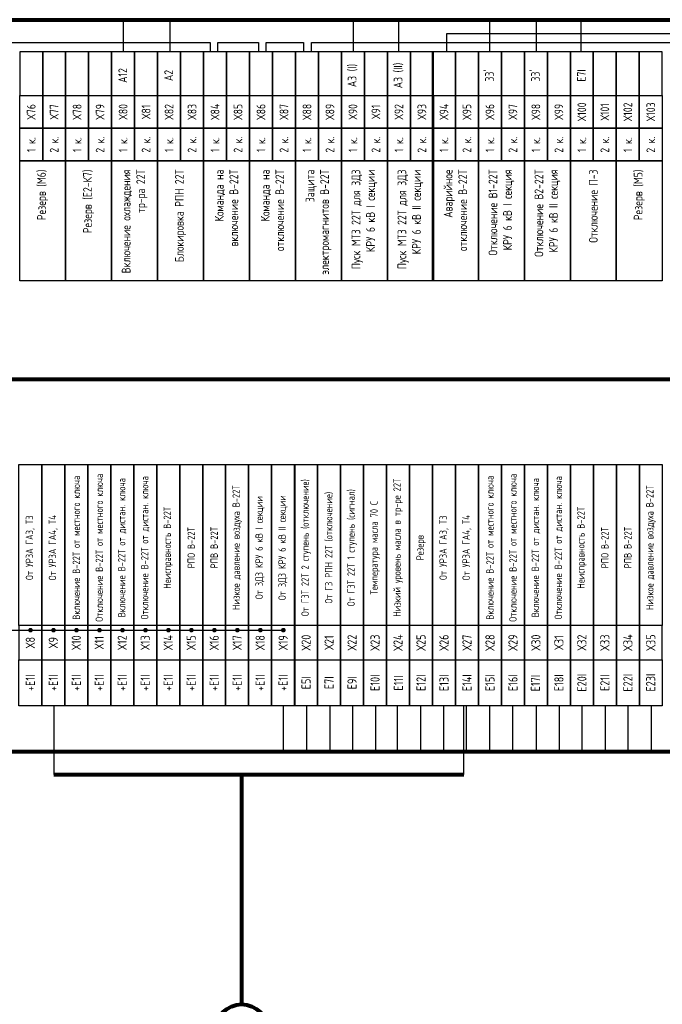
# Model space of a CAD drawing. Header units: millimetres. Extents: x 616 to 6446, y 2590 to 5711.
# Tile 43 of 50: x 5308 to 5448, y 3475 to 3690. Entities that reach past the tile are written whole.
import ezdxf

# ---------------------------------------------------------------- set-up
doc = ezdxf.new("R2010")
doc.units = ezdxf.units.MM
doc.styles.add('SIMPLEX', font='GOST.ttf', dxfattribs={"height": 5})

msp = doc.modelspace()

# ---------------------------------------------------------------- linework, layer by layer
at = {"color": 3, "lineweight": 80}
msp.add_line((5270.17, 3689.7), (6031.33, 3689.7), dxfattribs=at)
at = {"color": 3}
for p, q in [((5330.82, 3682.7), (5330.82, 3689.7)), ((5341.01, 3682.7), (5341.01, 3689.7)), ((5380.9, 3682.7), (5380.9, 3689.7)), ((5390.78, 3682.7), (5390.78, 3689.7)), ((5410.59, 3682.7), (5410.59, 3689.7)), ((5420.72, 3682.7), (5420.72, 3689.7)), ((5430.43, 3682.7), (5430.43, 3689.7))]:
    msp.add_line(p, q, dxfattribs=at)
for p, q in [((5401.21, 3682.7), (5401.21, 3686.7)), ((5401.21, 3686.7), (5499.65, 3686.7)), ((5260.76, 3684.7), (5349.69, 3684.7)), ((5349.69, 3684.7), (5349.69, 3682.7)), ((5351.37, 3682.7), (5351.37, 3684.7)), ((5351.37, 3684.7), (5360.19, 3684.7)), ((5360.19, 3684.7), (5360.19, 3682.7)), ((5361.88, 3682.7), (5361.88, 3684.7)), ((5361.88, 3684.7), (5370.05, 3684.7)), ((5370.05, 3684.7), (5370.05, 3682.7)), ((5371.72, 3682.7), (5371.72, 3684.7)), ((5371.72, 3684.7), (5655.1, 3684.7)), ((5300.58, 3556.79), (5330.63, 3556.79)), ((5330.63, 3556.79), (5365.63, 3556.79)), ((5315.7, 3540.33), (5315.7, 3525.33)), ((5404.91, 3525.33), (5404.91, 3540.33))]:
    msp.add_line(p, q)
at = {"color": 5, "lineweight": 80}
msp.add_line((5641.94, 3611.33), (5275.37, 3611.33), dxfattribs=at)
at = {"color": 55, "true_color": 0x999b37}
for p, q in [((5365.58, 3540.33), (5365.58, 3530.33)), ((5370.68, 3540.33), (5370.68, 3530.33)), ((5375.72, 3540.33), (5375.72, 3530.33)), ((5380.65, 3540.33), (5380.65, 3530.33)), ((5385.7, 3540.33), (5385.7, 3530.33)), ((5390.37, 3540.33), (5390.37, 3530.33)), ((5395.47, 3540.33), (5395.47, 3530.33)), ((5400.51, 3540.33), (5400.51, 3530.33)), ((5405.44, 3540.33), (5405.44, 3530.33)), ((5410.49, 3540.33), (5410.49, 3530.33)), ((5415.52, 3540.33), (5415.52, 3530.33)), ((5420.62, 3540.33), (5420.62, 3530.33)), ((5425.66, 3540.33), (5425.66, 3530.33)), ((5430.59, 3540.33), (5430.59, 3530.33)), ((5435.64, 3540.33), (5435.64, 3530.33)), ((5440.57, 3540.33), (5440.57, 3530.33)), ((5445.62, 3540.33), (5445.62, 3530.33))]:
    msp.add_line(p, q, dxfattribs=at)
at = {"color": 55, "lineweight": 80, "true_color": 0x999b37}
msp.add_line((5280.65, 3530.33), (5851.72, 3530.33), dxfattribs=at)
at = {"lineweight": 80}
for p, q in [((5315.7, 3525.33), (5404.91, 3525.33)), ((5356.56, 3525.33), (5356.56, 3475.32))]:
    msp.add_line(p, q, dxfattribs=at)
for points in [[(5313.27, 3673.2), (5313.27, 3682.7), (5308.27, 3682.7), (5308.27, 3673.2)], [(5318.27, 3673.2), (5318.27, 3682.7), (5313.27, 3682.7), (5313.27, 3673.2)], [(5323.27, 3673.2), (5323.27, 3682.7), (5318.27, 3682.7), (5318.27, 3673.2)], [(5328.27, 3673.2), (5328.27, 3682.7), (5323.27, 3682.7), (5323.27, 3673.2)], [(5333.27, 3673.2), (5333.27, 3682.7), (5328.27, 3682.7), (5328.27, 3673.2)], [(5338.27, 3673.2), (5338.27, 3682.7), (5333.27, 3682.7), (5333.27, 3673.2)], [(5343.27, 3673.2), (5343.27, 3682.7), (5338.27, 3682.7), (5338.27, 3673.2)], [(5348.27, 3673.2), (5348.27, 3682.7), (5343.27, 3682.7), (5343.27, 3673.2)], [(5353.27, 3673.2), (5353.27, 3682.7), (5348.27, 3682.7), (5348.27, 3673.2)], [(5358.27, 3673.2), (5358.27, 3682.7), (5353.27, 3682.7), (5353.27, 3673.2)], [(5363.27, 3673.2), (5363.27, 3682.7), (5358.27, 3682.7), (5358.27, 3673.2)], [(5368.27, 3673.2), (5368.27, 3682.7), (5363.27, 3682.7), (5363.27, 3673.2)], [(5373.27, 3673.2), (5373.27, 3682.7), (5368.27, 3682.7), (5368.27, 3673.2)], [(5378.27, 3673.2), (5378.27, 3682.7), (5373.27, 3682.7), (5373.27, 3673.2)], [(5383.27, 3673.2), (5383.27, 3682.7), (5378.27, 3682.7), (5378.27, 3673.2)], [(5388.27, 3673.2), (5388.27, 3682.7), (5383.27, 3682.7), (5383.27, 3673.2)], [(5393.27, 3673.2), (5393.27, 3682.7), (5388.27, 3682.7), (5388.27, 3673.2)], [(5398.27, 3673.2), (5398.27, 3682.7), (5393.27, 3682.7), (5393.27, 3673.2)], [(5403.07, 3673.2), (5403.07, 3682.7), (5398.07, 3682.7), (5398.07, 3673.2)], [(5408.07, 3673.2), (5408.07, 3682.7), (5403.07, 3682.7), (5403.07, 3673.2)], [(5413.07, 3673.2), (5413.07, 3682.7), (5408.07, 3682.7), (5408.07, 3673.2)], [(5418.07, 3673.2), (5418.07, 3682.7), (5413.07, 3682.7), (5413.07, 3673.2)], [(5423.07, 3673.2), (5423.07, 3682.7), (5418.07, 3682.7), (5418.07, 3673.2)], [(5428.07, 3673.2), (5428.07, 3682.7), (5423.07, 3682.7), (5423.07, 3673.2)], [(5433.07, 3673.2), (5433.07, 3682.7), (5428.07, 3682.7), (5428.07, 3673.2)], [(5438.07, 3673.2), (5438.07, 3682.7), (5433.07, 3682.7), (5433.07, 3673.2)], [(5443.07, 3673.2), (5443.07, 3682.7), (5438.07, 3682.7), (5438.07, 3673.2)], [(5448.07, 3673.2), (5448.07, 3682.7), (5443.07, 3682.7), (5443.07, 3673.2)], [(5313.27, 3673.2), (5313.27, 3666.08), (5308.27, 3666.08), (5308.27, 3673.2)], [(5318.27, 3673.2), (5318.27, 3666.08), (5313.27, 3666.08), (5313.27, 3673.2)], [(5323.27, 3673.2), (5323.27, 3666.08), (5318.27, 3666.08), (5318.27, 3673.2)], [(5328.27, 3673.2), (5328.27, 3666.08), (5323.27, 3666.08), (5323.27, 3673.2)], [(5333.27, 3673.2), (5333.27, 3666.08), (5328.27, 3666.08), (5328.27, 3673.2)], [(5338.27, 3673.2), (5338.27, 3666.08), (5333.27, 3666.08), (5333.27, 3673.2)], [(5343.27, 3673.2), (5343.27, 3666.08), (5338.27, 3666.08), (5338.27, 3673.2)], [(5348.27, 3673.2), (5348.27, 3666.08), (5343.27, 3666.08), (5343.27, 3673.2)], [(5353.27, 3673.2), (5353.27, 3666.08), (5348.27, 3666.08), (5348.27, 3673.2)], [(5358.27, 3673.2), (5358.27, 3666.08), (5353.27, 3666.08), (5353.27, 3673.2)], [(5363.27, 3673.2), (5363.27, 3666.08), (5358.27, 3666.08), (5358.27, 3673.2)], [(5368.27, 3673.2), (5368.27, 3666.08), (5363.27, 3666.08), (5363.27, 3673.2)], [(5373.27, 3673.2), (5373.27, 3666.08), (5368.27, 3666.08), (5368.27, 3673.2)], [(5378.27, 3673.2), (5378.27, 3666.08), (5373.27, 3666.08), (5373.27, 3673.2)], [(5383.27, 3673.2), (5383.27, 3666.08), (5378.27, 3666.08), (5378.27, 3673.2)], [(5388.27, 3673.2), (5388.27, 3666.08), (5383.27, 3666.08), (5383.27, 3673.2)], [(5393.27, 3673.2), (5393.27, 3666.08), (5388.27, 3666.08), (5388.27, 3673.2)], [(5398.27, 3673.2), (5398.27, 3666.08), (5393.27, 3666.08), (5393.27, 3673.2)], [(5403.07, 3673.2), (5403.07, 3666.08), (5398.07, 3666.08), (5398.07, 3673.2)], [(5408.07, 3673.2), (5408.07, 3666.08), (5403.07, 3666.08), (5403.07, 3673.2)], [(5413.07, 3673.2), (5413.07, 3666.08), (5408.07, 3666.08), (5408.07, 3673.2)], [(5418.07, 3673.2), (5418.07, 3666.08), (5413.07, 3666.08), (5413.07, 3673.2)], [(5423.07, 3673.2), (5423.07, 3666.08), (5418.07, 3666.08), (5418.07, 3673.2)], [(5428.07, 3673.2), (5428.07, 3666.08), (5423.07, 3666.08), (5423.07, 3673.2)], [(5433.07, 3673.2), (5433.07, 3666.08), (5428.07, 3666.08), (5428.07, 3673.2)], [(5438.07, 3673.2), (5438.07, 3666.08), (5433.07, 3666.08), (5433.07, 3673.2)], [(5443.07, 3673.2), (5443.07, 3666.08), (5438.07, 3666.08), (5438.07, 3673.2)], [(5448.07, 3673.2), (5448.07, 3666.08), (5443.07, 3666.08), (5443.07, 3673.2)], [(5313.27, 3666.08), (5313.27, 3658.95), (5308.27, 3658.95), (5308.27, 3666.08)], [(5318.27, 3666.08), (5318.27, 3658.95), (5313.27, 3658.95), (5313.27, 3666.08)], [(5323.27, 3666.08), (5323.27, 3658.95), (5318.27, 3658.95), (5318.27, 3666.08)], [(5328.27, 3666.08), (5328.27, 3658.95), (5323.27, 3658.95), (5323.27, 3666.08)], [(5333.27, 3666.08), (5333.27, 3658.95), (5328.27, 3658.95), (5328.27, 3666.08)], [(5338.27, 3666.08), (5338.27, 3658.95), (5333.27, 3658.95), (5333.27, 3666.08)], [(5343.27, 3666.08), (5343.27, 3658.95), (5338.27, 3658.95), (5338.27, 3666.08)], [(5348.27, 3666.08), (5348.27, 3658.95), (5343.27, 3658.95), (5343.27, 3666.08)], [(5353.27, 3666.08), (5353.27, 3658.95), (5348.27, 3658.95), (5348.27, 3666.08)], [(5358.27, 3666.08), (5358.27, 3658.95), (5353.27, 3658.95), (5353.27, 3666.08)], [(5363.27, 3666.08), (5363.27, 3658.95), (5358.27, 3658.95), (5358.27, 3666.08)], [(5368.27, 3666.08), (5368.27, 3658.95), (5363.27, 3658.95), (5363.27, 3666.08)], [(5373.27, 3666.08), (5373.27, 3658.95), (5368.27, 3658.95), (5368.27, 3666.08)], [(5378.27, 3666.08), (5378.27, 3658.95), (5373.27, 3658.95), (5373.27, 3666.08)], [(5383.27, 3666.08), (5383.27, 3658.95), (5378.27, 3658.95), (5378.27, 3666.08)], [(5388.27, 3666.08), (5388.27, 3658.95), (5383.27, 3658.95), (5383.27, 3666.08)], [(5393.27, 3666.08), (5393.27, 3658.95), (5388.27, 3658.95), (5388.27, 3666.08)], [(5398.27, 3666.08), (5398.27, 3658.95), (5393.27, 3658.95), (5393.27, 3666.08)], [(5403.07, 3666.08), (5403.07, 3658.95), (5398.07, 3658.95), (5398.07, 3666.08)], [(5408.07, 3666.08), (5408.07, 3658.95), (5403.07, 3658.95), (5403.07, 3666.08)], [(5413.07, 3666.08), (5413.07, 3658.95), (5408.07, 3658.95), (5408.07, 3666.08)], [(5418.07, 3666.08), (5418.07, 3658.95), (5413.07, 3658.95), (5413.07, 3666.08)], [(5423.07, 3666.08), (5423.07, 3658.95), (5418.07, 3658.95), (5418.07, 3666.08)], [(5428.07, 3666.08), (5428.07, 3658.95), (5423.07, 3658.95), (5423.07, 3666.08)], [(5433.07, 3666.08), (5433.07, 3658.95), (5428.07, 3658.95), (5428.07, 3666.08)], [(5438.07, 3666.08), (5438.07, 3658.95), (5433.07, 3658.95), (5433.07, 3666.08)], [(5443.07, 3666.08), (5443.07, 3658.95), (5438.07, 3658.95), (5438.07, 3666.08)], [(5448.07, 3666.08), (5448.07, 3658.95), (5443.07, 3658.95), (5443.07, 3666.08)], [(5318.27, 3658.95), (5318.27, 3632.83), (5308.27, 3632.83), (5308.27, 3658.95)], [(5328.27, 3658.95), (5328.27, 3632.83), (5318.27, 3632.83), (5318.27, 3658.95)], [(5338.27, 3658.95), (5338.27, 3632.83), (5328.27, 3632.83), (5328.27, 3658.95)], [(5348.27, 3658.95), (5348.27, 3632.83), (5338.27, 3632.83), (5338.27, 3658.95)], [(5358.27, 3658.95), (5358.27, 3632.83), (5348.27, 3632.83), (5348.27, 3658.95)], [(5368.27, 3658.95), (5368.27, 3632.83), (5358.27, 3632.83), (5358.27, 3658.95)], [(5378.27, 3658.95), (5378.27, 3632.83), (5368.27, 3632.83), (5368.27, 3658.95)], [(5388.27, 3658.95), (5388.27, 3632.83), (5378.27, 3632.83), (5378.27, 3658.95)], [(5398.27, 3658.95), (5398.27, 3632.83), (5388.27, 3632.83), (5388.27, 3658.95)], [(5408.07, 3658.95), (5408.07, 3632.83), (5398.07, 3632.83), (5398.07, 3658.95)], [(5418.07, 3658.95), (5418.07, 3632.83), (5408.07, 3632.83), (5408.07, 3658.95)], [(5428.07, 3658.95), (5428.07, 3632.83), (5418.07, 3632.83), (5418.07, 3658.95)], [(5438.07, 3658.95), (5438.07, 3632.83), (5428.07, 3632.83), (5428.07, 3658.95)], [(5448.07, 3658.95), (5448.07, 3632.83), (5438.07, 3632.83), (5438.07, 3658.95)], [(5313.08, 3592.83), (5313.08, 3557.83), (5308.08, 3557.83), (5308.08, 3592.83)], [(5318.08, 3592.83), (5318.08, 3557.83), (5313.08, 3557.83), (5313.08, 3592.83)], [(5323.08, 3592.83), (5323.08, 3557.83), (5318.08, 3557.83), (5318.08, 3592.83)], [(5328.08, 3592.83), (5328.08, 3557.83), (5323.08, 3557.83), (5323.08, 3592.83)], [(5333.08, 3592.83), (5333.08, 3557.83), (5328.08, 3557.83), (5328.08, 3592.83)], [(5338.08, 3592.83), (5338.08, 3557.83), (5333.08, 3557.83), (5333.08, 3592.83)], [(5343.08, 3592.83), (5343.08, 3557.83), (5338.08, 3557.83), (5338.08, 3592.83)], [(5348.08, 3592.83), (5348.08, 3557.83), (5343.08, 3557.83), (5343.08, 3592.83)], [(5353.08, 3592.83), (5353.08, 3557.83), (5348.08, 3557.83), (5348.08, 3592.83)], [(5358.08, 3592.83), (5358.08, 3557.83), (5353.08, 3557.83), (5353.08, 3592.83)], [(5363.08, 3592.83), (5363.08, 3557.83), (5358.08, 3557.83), (5358.08, 3592.83)], [(5368.08, 3592.83), (5368.08, 3557.83), (5363.08, 3557.83), (5363.08, 3592.83)], [(5373.08, 3592.83), (5373.08, 3557.83), (5368.08, 3557.83), (5368.08, 3592.83)], [(5378.08, 3592.83), (5378.08, 3557.83), (5373.08, 3557.83), (5373.08, 3592.83)], [(5383.08, 3592.83), (5383.08, 3557.83), (5378.08, 3557.83), (5378.08, 3592.83)], [(5388.08, 3592.83), (5388.08, 3557.83), (5383.08, 3557.83), (5383.08, 3592.83)], [(5393.08, 3592.83), (5393.08, 3557.83), (5388.08, 3557.83), (5388.08, 3592.83)], [(5398.08, 3592.83), (5398.08, 3557.83), (5393.08, 3557.83), (5393.08, 3592.83)], [(5403.08, 3592.83), (5403.08, 3557.83), (5398.08, 3557.83), (5398.08, 3592.83)], [(5408.08, 3592.83), (5408.08, 3557.83), (5403.08, 3557.83), (5403.08, 3592.83)], [(5413.08, 3592.83), (5413.08, 3557.83), (5408.08, 3557.83), (5408.08, 3592.83)], [(5418.08, 3592.83), (5418.08, 3557.83), (5413.08, 3557.83), (5413.08, 3592.83)], [(5423.08, 3592.83), (5423.08, 3557.83), (5418.08, 3557.83), (5418.08, 3592.83)], [(5428.08, 3592.83), (5428.08, 3557.83), (5423.08, 3557.83), (5423.08, 3592.83)], [(5433.08, 3592.83), (5433.08, 3557.83), (5428.08, 3557.83), (5428.08, 3592.83)], [(5438.08, 3592.83), (5438.08, 3557.83), (5433.08, 3557.83), (5433.08, 3592.83)], [(5443.08, 3592.83), (5443.08, 3557.83), (5438.08, 3557.83), (5438.08, 3592.83)], [(5448.08, 3592.83), (5448.08, 3557.83), (5443.08, 3557.83), (5443.08, 3592.83)], [(5313.08, 3550.33), (5313.08, 3557.83), (5308.08, 3557.83), (5308.08, 3550.33)], [(5318.08, 3550.33), (5318.08, 3557.83), (5313.08, 3557.83), (5313.08, 3550.33)], [(5323.08, 3550.33), (5323.08, 3557.83), (5318.08, 3557.83), (5318.08, 3550.33)], [(5328.08, 3550.33), (5328.08, 3557.83), (5323.08, 3557.83), (5323.08, 3550.33)], [(5333.08, 3550.33), (5333.08, 3557.83), (5328.08, 3557.83), (5328.08, 3550.33)], [(5338.08, 3550.33), (5338.08, 3557.83), (5333.08, 3557.83), (5333.08, 3550.33)], [(5343.08, 3550.33), (5343.08, 3557.83), (5338.08, 3557.83), (5338.08, 3550.33)], [(5348.08, 3550.33), (5348.08, 3557.83), (5343.08, 3557.83), (5343.08, 3550.33)], [(5353.08, 3550.33), (5353.08, 3557.83), (5348.08, 3557.83), (5348.08, 3550.33)], [(5358.08, 3550.33), (5358.08, 3557.83), (5353.08, 3557.83), (5353.08, 3550.33)], [(5363.08, 3550.33), (5363.08, 3557.83), (5358.08, 3557.83), (5358.08, 3550.33)], [(5368.08, 3550.33), (5368.08, 3557.83), (5363.08, 3557.83), (5363.08, 3550.33)], [(5373.08, 3550.33), (5373.08, 3557.83), (5368.08, 3557.83), (5368.08, 3550.33)], [(5378.08, 3550.33), (5378.08, 3557.83), (5373.08, 3557.83), (5373.08, 3550.33)], [(5383.08, 3550.33), (5383.08, 3557.83), (5378.08, 3557.83), (5378.08, 3550.33)], [(5388.08, 3550.33), (5388.08, 3557.83), (5383.08, 3557.83), (5383.08, 3550.33)], [(5393.08, 3550.33), (5393.08, 3557.83), (5388.08, 3557.83), (5388.08, 3550.33)], [(5398.08, 3550.33), (5398.08, 3557.83), (5393.08, 3557.83), (5393.08, 3550.33)], [(5403.08, 3550.33), (5403.08, 3557.83), (5398.08, 3557.83), (5398.08, 3550.33)], [(5408.08, 3550.33), (5408.08, 3557.83), (5403.08, 3557.83), (5403.08, 3550.33)], [(5413.08, 3550.33), (5413.08, 3557.83), (5408.08, 3557.83), (5408.08, 3550.33)], [(5418.08, 3550.33), (5418.08, 3557.83), (5413.08, 3557.83), (5413.08, 3550.33)], [(5423.08, 3550.33), (5423.08, 3557.83), (5418.08, 3557.83), (5418.08, 3550.33)], [(5428.08, 3550.33), (5428.08, 3557.83), (5423.08, 3557.83), (5423.08, 3550.33)], [(5433.08, 3550.33), (5433.08, 3557.83), (5428.08, 3557.83), (5428.08, 3550.33)], [(5438.08, 3550.33), (5438.08, 3557.83), (5433.08, 3557.83), (5433.08, 3550.33)], [(5443.08, 3550.33), (5443.08, 3557.83), (5438.08, 3557.83), (5438.08, 3550.33)], [(5448.08, 3550.33), (5448.08, 3557.83), (5443.08, 3557.83), (5443.08, 3550.33)], [(5313.08, 3550.33), (5313.08, 3540.33), (5308.08, 3540.33), (5308.08, 3550.33)], [(5318.08, 3550.33), (5318.08, 3540.33), (5313.08, 3540.33), (5313.08, 3550.33)], [(5323.08, 3550.33), (5323.08, 3540.33), (5318.08, 3540.33), (5318.08, 3550.33)], [(5328.08, 3550.33), (5328.08, 3540.33), (5323.08, 3540.33), (5323.08, 3550.33)], [(5333.08, 3550.33), (5333.08, 3540.33), (5328.08, 3540.33), (5328.08, 3550.33)], [(5338.08, 3550.33), (5338.08, 3540.33), (5333.08, 3540.33), (5333.08, 3550.33)], [(5343.08, 3550.33), (5343.08, 3540.33), (5338.08, 3540.33), (5338.08, 3550.33)], [(5348.08, 3550.33), (5348.08, 3540.33), (5343.08, 3540.33), (5343.08, 3550.33)], [(5353.08, 3550.33), (5353.08, 3540.33), (5348.08, 3540.33), (5348.08, 3550.33)], [(5358.08, 3550.33), (5358.08, 3540.33), (5353.08, 3540.33), (5353.08, 3550.33)], [(5363.08, 3550.33), (5363.08, 3540.33), (5358.08, 3540.33), (5358.08, 3550.33)], [(5368.08, 3550.33), (5368.08, 3540.33), (5363.08, 3540.33), (5363.08, 3550.33)], [(5373.08, 3550.33), (5373.08, 3540.33), (5368.08, 3540.33), (5368.08, 3550.33)], [(5378.08, 3550.33), (5378.08, 3540.33), (5373.08, 3540.33), (5373.08, 3550.33)], [(5383.08, 3550.33), (5383.08, 3540.33), (5378.08, 3540.33), (5378.08, 3550.33)], [(5388.08, 3550.33), (5388.08, 3540.33), (5383.08, 3540.33), (5383.08, 3550.33)], [(5393.08, 3550.33), (5393.08, 3540.33), (5388.08, 3540.33), (5388.08, 3550.33)], [(5398.08, 3550.33), (5398.08, 3540.33), (5393.08, 3540.33), (5393.08, 3550.33)], [(5403.08, 3550.33), (5403.08, 3540.33), (5398.08, 3540.33), (5398.08, 3550.33)], [(5408.08, 3550.33), (5408.08, 3540.33), (5403.08, 3540.33), (5403.08, 3550.33)], [(5413.08, 3550.33), (5413.08, 3540.33), (5408.08, 3540.33), (5408.08, 3550.33)], [(5418.08, 3550.33), (5418.08, 3540.33), (5413.08, 3540.33), (5413.08, 3550.33)], [(5423.08, 3550.33), (5423.08, 3540.33), (5418.08, 3540.33), (5418.08, 3550.33)], [(5428.08, 3550.33), (5428.08, 3540.33), (5423.08, 3540.33), (5423.08, 3550.33)], [(5433.08, 3550.33), (5433.08, 3540.33), (5428.08, 3540.33), (5428.08, 3550.33)], [(5438.08, 3550.33), (5438.08, 3540.33), (5433.08, 3540.33), (5433.08, 3550.33)], [(5443.08, 3550.33), (5443.08, 3540.33), (5438.08, 3540.33), (5438.08, 3550.33)], [(5448.08, 3550.33), (5448.08, 3540.33), (5443.08, 3540.33), (5443.08, 3550.33)]]:
    msp.add_lwpolyline(points, close=True)
at = {"const_width": 0.4}
for points in [[(5398.07, 3632.83), (5398.07, 3682.7)], [(5368.08, 3592.83), (5368.08, 3540.33)]]:
    msp.add_lwpolyline(points, dxfattribs=at)
at = {"const_width": 0.5}
for points in [[(5310.63, 3557.04, -1), (5310.63, 3556.54, -1)], [(5315.63, 3557.04, -1), (5315.63, 3556.54, -1)], [(5320.63, 3557.04, -1), (5320.63, 3556.54, -1)], [(5325.63, 3557.04, -1), (5325.63, 3556.54, -1)], [(5330.63, 3557.04, -1), (5330.63, 3556.54, -1)], [(5330.63, 3557.04, -1), (5330.63, 3556.54, -1)], [(5335.63, 3557.04, -1), (5335.63, 3556.54, -1)], [(5340.63, 3557.04, -1), (5340.63, 3556.54, -1)], [(5345.63, 3557.04, -1), (5345.63, 3556.54, -1)], [(5350.63, 3557.04, -1), (5350.63, 3556.54, -1)], [(5355.63, 3557.04, -1), (5355.63, 3556.54, -1)], [(5360.63, 3557.04, -1), (5360.63, 3556.54, -1)], [(5365.63, 3557.04, -1), (5365.63, 3556.54, -1)]]:
    msp.add_lwpolyline(points, format="xyb", close=True, dxfattribs=at)
at = {"lineweight": 80}
msp.add_circle((5356.56, 3469.62), 5.7, dxfattribs=at)

# ---------------------------------------------------------------- texts
at = {"rotation": 90, "style": 'SIMPLEX'}
for s, insert, char_height, width, attachment_point in [('А12', (5330.68, 3677.55), 1.9, 9.5, 5), ('А2', (5340.68, 3677.55), 1.9, 9.5, 5), ('А3 (I)', (5380.68, 3677.55), 1.9, 9.5, 5), ('А3 (II)', (5390.68, 3677.55), 1.9, 9.5, 5), ("33'", (5410.48, 3677.55), 1.9, 9.5, 5), ("33'", (5420.48, 3677.55), 1.9, 9.5, 5), ('Е7I', (5430.48, 3677.55), 1.9, 9.5, 5), ('Х100', (5430.57, 3669.64), 1.9, 7.125, 5), ('Х101', (5435.57, 3669.64), 1.9, 7.125, 5), ('Х102', (5440.57, 3669.64), 1.9, 7.125, 5), ('Х103{\\fArial|b0|i0|c204|p34; }', (5445.57, 3669.64), 1.9, 7.125, 5), ('Х76', (5310.77, 3669.64), 1.9, 7.125, 5), ('Х77{\\fArial|b0|i0|c204|p34; }', (5315.77, 3669.64), 1.9, 7.125, 5), ('Х78', (5320.77, 3669.64), 1.9, 7.125, 5), ('Х79', (5325.77, 3669.64), 1.9, 7.125, 5), ('Х80', (5330.77, 3669.64), 1.9, 7.125, 5), ('Х81', (5335.77, 3669.64), 1.9, 7.125, 5), ('Х82', (5340.77, 3669.64), 1.9, 7.125, 5), ('Х83', (5345.77, 3669.64), 1.9, 7.125, 5), ('Х84', (5350.77, 3669.64), 1.9, 7.125, 5), ('Х85', (5355.77, 3669.64), 1.9, 7.125, 5), ('Х86', (5360.77, 3669.64), 1.9, 7.125, 5), ('Х87', (5365.77, 3669.64), 1.9, 7.125, 5), ('Х88', (5370.77, 3669.64), 1.9, 7.125, 5), ('Х89', (5375.77, 3669.64), 1.9, 7.125, 5), ('Х90', (5380.77, 3669.64), 1.9, 7.125, 5), ('Х91', (5385.77, 3669.64), 1.9, 7.125, 5), ('Х92', (5390.77, 3669.64), 1.9, 7.125, 5), ('Х93', (5395.77, 3669.64), 1.9, 7.125, 5), ('Х94', (5400.57, 3669.64), 1.9, 7.125, 5), ('Х95', (5405.57, 3669.64), 1.9, 7.125, 5), ('Х96', (5410.57, 3669.64), 1.9, 7.125, 5), ('Х97', (5415.57, 3669.64), 1.9, 7.125, 5), ('Х98', (5420.57, 3669.64), 1.9, 7.125, 5), ('Х99', (5425.57, 3669.64), 1.9, 7.125, 5), ('1 к.{\\fArial|b0|i0|c204|p34; }', (5310.77, 3662.51), 1.9, 7.125, 5), ('2 к.{\\fArial|b0|i0|c204|p34; }', (5315.77, 3662.51), 1.9, 7.125, 5), ('1 к.{\\fArial|b0|i0|c204|p34; }', (5320.77, 3662.51), 1.9, 7.125, 5), ('2 к.{\\fArial|b0|i0|c204|p34; }', (5325.77, 3662.51), 1.9, 7.125, 5), ('1 к.{\\fArial|b0|i0|c204|p34; }', (5330.77, 3662.51), 1.9, 7.125, 5), ('2 к.{\\fArial|b0|i0|c204|p34; }', (5335.77, 3662.51), 1.9, 7.125, 5), ('1 к.{\\fArial|b0|i0|c204|p34; }', (5340.77, 3662.51), 1.9, 7.125, 5), ('2 к.{\\fArial|b0|i0|c204|p34; }', (5345.77, 3662.51), 1.9, 7.125, 5), ('1 к.{\\fArial|b0|i0|c204|p34; }', (5350.77, 3662.51), 1.9, 7.125, 5), ('2 к.{\\fArial|b0|i0|c204|p34; }', (5355.77, 3662.51), 1.9, 7.125, 5), ('1 к.{\\fArial|b0|i0|c204|p34; }', (5360.77, 3662.51), 1.9, 7.125, 5), ('2 к.{\\fArial|b0|i0|c204|p34; }', (5365.77, 3662.51), 1.9, 7.125, 5), ('1 к.{\\fArial|b0|i0|c204|p34; }', (5370.77, 3662.51), 1.9, 7.125, 5), ('2 к.{\\fArial|b0|i0|c204|p34; }', (5375.77, 3662.51), 1.9, 7.125, 5), ('1 к.{\\fArial|b0|i0|c204|p34; }', (5380.77, 3662.51), 1.9, 7.125, 5), ('2 к.{\\fArial|b0|i0|c204|p34; }', (5385.77, 3662.51), 1.9, 7.125, 5), ('1 к.{\\fArial|b0|i0|c204|p34; }', (5390.77, 3662.51), 1.9, 7.125, 5), ('2 к.{\\fArial|b0|i0|c204|p34; }', (5395.77, 3662.51), 1.9, 7.125, 5), ('1 к.{\\fArial|b0|i0|c204|p34; }', (5400.57, 3662.51), 1.9, 7.125, 5), ('2 к.{\\fArial|b0|i0|c204|p34; }', (5405.57, 3662.51), 1.9, 7.125, 5), ('1 к.{\\fArial|b0|i0|c204|p34; }', (5410.57, 3662.51), 1.9, 7.125, 5), ('2 к.{\\fArial|b0|i0|c204|p34; }', (5415.57, 3662.51), 1.9, 7.125, 5), ('1 к.{\\fArial|b0|i0|c204|p34; }', (5420.57, 3662.51), 1.9, 7.125, 5), ('2 к.{\\fArial|b0|i0|c204|p34; }', (5425.57, 3662.51), 1.9, 7.125, 5), ('1 к.{\\fArial|b0|i0|c204|p34; }', (5430.57, 3662.51), 1.9, 7.125, 5), ('2 к.{\\fArial|b0|i0|c204|p34; }', (5435.57, 3662.51), 1.9, 7.125, 5), ('1 к.{\\fArial|b0|i0|c204|p34; }', (5440.57, 3662.51), 1.9, 7.125, 5), ('2 к.{\\fArial|b0|i0|c204|p34; }', (5445.57, 3662.51), 1.9, 7.125, 5), ('Резерв (М6)', (5313.27, 3657.08), 1.9, 24.2572, 6), ('Резерв (Е2-К7)', (5323.27, 3657.08), 1.9, 24.2572, 6), ('Включение охлаждения тр-ра 22Т', (5333.27, 3657.08), 1.9, 24.2572, 6), ('Блокировка РПН 22Т', (5343.27, 3657.08), 1.9, 24.2572, 6), ('Команда на \\Pвключение В-22Т', (5353.27, 3657.08), 1.9, 24.2572, 6), ('Команда на \\Pотключение В-22Т', (5363.27, 3657.08), 1.9, 24.2572, 6), ('Защита электромагнитов В-22Т', (5373.27, 3657.08), 1.9, 24.2572, 6), ('Пуск МТЗ 22Т для ЗДЗ КРУ 6 кВ I секции ', (5383.27, 3657.08), 1.9, 24.2572, 6), ('Пуск МТЗ 22Т для ЗДЗ КРУ 6 кВ II секции', (5393.27, 3657.08), 1.9, 24.2572, 6), ('Аварийное \\Pотключение В-22Т', (5403.07, 3657.08), 1.9, 24.2572, 6), ('Отключение В1-22Т\\PКРУ 6 кВ I секция ', (5413.07, 3657.08), 1.9, 24.2572, 6), ('Отключение В2-22Т\\PКРУ 6 кВ II секция ', (5423.07, 3657.08), 1.9, 24.2572, 6), ('Отключение П-3', (5433.07, 3657.08), 1.9, 24.2572, 6), ('Резерв (М5)', (5443.07, 3657.08), 1.9, 24.2572, 6), ('Включение В-22Т от местного ключа', (5320.58, 3574.74), 1.6, 32.6018, 5), ('Включение В-22Т от дистан. ключа', (5330.58, 3574.74), 1.6, 32.6018, 5), ('Отключение В-22Т от дистан. ключа', (5335.58, 3574.74), 1.6, 32.6018, 5), ('От ГЗ РПН 22Т (отключение)', (5375.58, 3574.74), 1.6, 32.6018, 5), ('От ГЗТ 22Т 1 ступень (сигнал)', (5380.58, 3574.74), 1.6, 32.6018, 5), ('Низкий уровень масла в тр-ре 22Т', (5390.58, 3574.74), 1.6, 32.6018, 5), ('Включение В-22Т от местного ключа', (5410.58, 3574.74), 1.6, 32.6018, 5), ('Включение В-22Т от дистан. ключа', (5420.58, 3574.74), 1.6, 32.6018, 5), ('Отключение В-22Т от дистан. ключа', (5425.58, 3574.74), 1.6, 32.6018, 5), ('Низкое давление воздуха В-22Т', (5355.58, 3574.74), 1.6, 32.6018, 5), ('От ЗДЗ КРУ 6 кВ I секции', (5360.58, 3574.74), 1.6, 32.6018, 5), ('От ЗДЗ КРУ 6 кВ II секции', (5365.58, 3574.74), 1.6, 32.6018, 5), ('Температура масла 70 С', (5385.58, 3574.74), 1.6, 32.6018, 5), ('Низкое давление воздуха В-22Т', (5445.58, 3574.74), 1.6, 32.6018, 5), ('Отключение В-22Т от местного ключа', (5325.58, 3574.74), 1.6, 32.6018, 5), ('Неисправность В-22Т', (5340.58, 3574.74), 1.6, 32.6018, 5), ('От ГЗТ 22Т 2 ступень (отключение)', (5370.58, 3574.74), 1.6, 32.6018, 5), ('Отключение В-22Т от местного ключа', (5415.58, 3574.74), 1.6, 32.6018, 5), ('Неисправность В-22Т', (5430.58, 3574.74), 1.6, 32.6018, 5), ('От УРЗА ГА3, Т3', (5310.58, 3574.74), 1.6, 32.6018, 5), ('От УРЗА ГА4, Т4', (5315.58, 3574.74), 1.6, 32.6018, 5), ('От УРЗА ГА3, Т3', (5400.58, 3574.74), 1.6, 32.6018, 5), ('От УРЗА ГА4, Т4', (5405.58, 3574.74), 1.6, 32.6018, 5), ('РПО В-22Т', (5345.58, 3574.74), 1.6, 32.6018, 5), ('РПО В-22Т', (5435.58, 3574.74), 1.6, 32.6018, 5), ('РПВ В-22Т', (5350.58, 3574.74), 1.6, 32.6018, 5), ('Резерв', (5395.58, 3574.74), 1.6, 32.6018, 5), ('РПВ В-22Т', (5440.58, 3574.74), 1.6, 32.6018, 5), ('Х8', (5310.58, 3554.08), 2, 7.5, 5), ('Х9{\\fArial|b0|i0|c204|p34; }', (5315.58, 3554.08), 2, 7.5, 5), ('Х10{\\fArial|b0|i0|c204|p34; }', (5320.58, 3554.08), 2, 7.5, 5), ('Х11{\\fArial|b0|i0|c204|p34; }', (5325.58, 3554.08), 2, 7.5, 5), ('Х12{\\fArial|b0|i0|c204|p34; }', (5330.58, 3554.08), 2, 7.5, 5), ('Х13', (5335.58, 3554.08), 2, 7.5, 5), ('Х14{\\fArial|b0|i0|c204|p34; }', (5340.58, 3554.08), 2, 7.5, 5), ('Х15', (5345.58, 3554.08), 2, 7.5, 5), ('Х16{\\fArial|b0|i0|c204|p34; }', (5350.58, 3554.08), 2, 7.5, 5), ('Х17', (5355.58, 3554.08), 2, 7.5, 5), ('Х18{\\fArial|b0|i0|c204|p34; }', (5360.58, 3554.08), 2, 7.5, 5), ('Х19', (5365.58, 3554.08), 2, 7.5, 5), ('Х20{\\fArial|b0|i0|c204|p34; }', (5370.58, 3554.08), 2, 7.5, 5), ('Х21', (5375.58, 3554.08), 2, 7.5, 5), ('Х22', (5380.58, 3554.08), 2, 7.5, 5), ('Х23', (5385.58, 3554.08), 2, 7.5, 5), ('Х24{\\fArial|b0|i0|c204|p34; }', (5390.58, 3554.08), 2, 7.5, 5), ('Х25', (5395.58, 3554.08), 2, 7.5, 5), ('Х26', (5400.58, 3554.08), 2, 7.5, 5), ('Х27', (5405.58, 3554.08), 2, 7.5, 5), ('Х28', (5410.58, 3554.08), 2, 7.5, 5), ('Х29{\\fArial|b0|i0|c204|p34; }', (5415.58, 3554.08), 2, 7.5, 5), ('Х30', (5420.58, 3554.08), 2, 7.5, 5), ('Х31{\\fArial|b0|i0|c204|p34; }', (5425.58, 3554.08), 2, 7.5, 5), ('Х32', (5430.58, 3554.08), 2, 7.5, 5), ('Х33', (5435.58, 3554.08), 2, 7.5, 5), ('Х34{\\fArial|b0|i0|c204|p34; }', (5440.58, 3554.08), 2, 7.5, 5), ('Х35', (5445.58, 3554.08), 2, 7.5, 5), ('+E1I', (5310.58, 3545.33), 2, 10, 5), ('+E1I', (5315.58, 3545.33), 2, 10, 5), ('+E1I', (5320.58, 3545.33), 2, 10, 5), ('+E1I', (5325.58, 3545.33), 2, 10, 5), ('+E1I', (5330.58, 3545.33), 2, 10, 5), ('+E1I', (5335.58, 3545.33), 2, 10, 5), ('+E1I', (5340.58, 3545.33), 2, 10, 5), ('+E1I', (5345.58, 3545.33), 2, 10, 5), ('+E1I', (5350.58, 3545.33), 2, 10, 5), ('+E1I', (5355.58, 3545.33), 2, 10, 5), ('+E1I', (5360.58, 3545.33), 2, 10, 5), ('+E1I', (5365.58, 3545.33), 2, 10, 5), ('E5I', (5370.58, 3545.33), 2, 10, 5), ('E7I', (5375.58, 3545.33), 2, 10, 5), ('E9I', (5380.58, 3545.33), 2, 10, 5), ('E10I', (5385.58, 3545.33), 2, 10, 5), ('E11I', (5390.67, 3545.26), 2, 10, 5), ('E12I', (5395.58, 3545.33), 2, 10, 5), ('E13I', (5400.58, 3545.33), 2, 10, 5), ('E14I', (5405.58, 3545.33), 2, 10, 5), ('E15I', (5410.58, 3545.33), 2, 10, 5), ('E16I', (5415.58, 3545.33), 2, 10, 5), ('E17I', (5420.48, 3545.26), 2, 10, 5), ('E18I', (5425.58, 3545.33), 2, 10, 5), ('E20I', (5430.58, 3545.33), 2, 10, 5), ('E21I', (5435.58, 3545.33), 2, 10, 5), ('E22I', (5440.58, 3545.33), 2, 10, 5), ('E23I', (5445.55, 3545.36), 2, 10, 5)]:
    msp.add_mtext(s, dxfattribs=dict(at, insert=insert, char_height=char_height, width=width, attachment_point=attachment_point))

doc.saveas('drawing.dxf')
